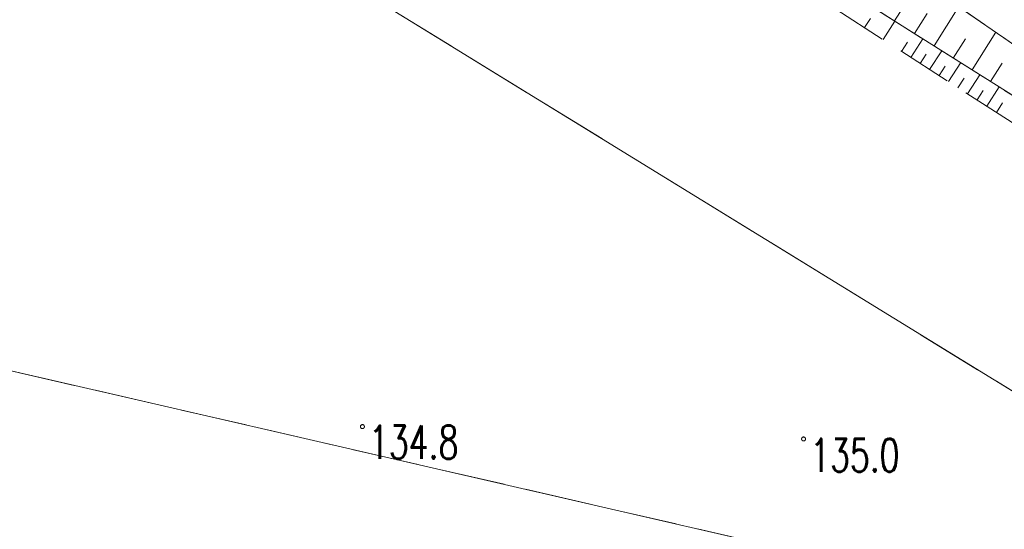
# Model space of a CAD drawing. Header units: centimetres. Extents: x -29333 to 403204, y -464147 to 16641.
# Tile 44 of 134: x 58101 to 60333, y -16790 to -15635. Entities that reach past the tile are written whole.
import ezdxf
from ezdxf.xclip import XClip

# ---------------------------------------------------------------- set-up
doc = ezdxf.new("R2010")
doc.units = ezdxf.units.CM
doc.header["$MEASUREMENT"] = 0
doc.header["$XCLIPFRAME"] = 0
for name, pattern in [('1_OTRK', [175, 125, -50]), ('1_OTRKG', [175, 125, -50]), ('1_OTWM', [100, 50, -50]), ('EGKK', [200, 150, -50])]:
    doc.linetypes.add(name, pattern=pattern)
for name, color, linetype in [('2010 Mlawa_628_1_mdcp_plus_zakres obcięta_13_Dzialki', 7, 'Continuous'), ('2010 Mlawa_628_1_mdcp_plus_zakres obcięta_13_Kontury', 7, 'Continuous'), ('2010 Mlawa_628_1_mdcp_plus_zakres obcięta_13_OTR_L_0', 7, 'Continuous'), ('2010 Mlawa_628_1_mdcp_plus_zakres obcięta_13_OTR_L_1', 7, 'Continuous'), ('2010 Mlawa_628_1_mdcp_plus_zakres obcięta_13_OTR_T_1', 7, 'Continuous'), ('2010 Mlawa_628_1_mdcp_plus_zakres obcięta_13_OTW_L_3', 7, 'Continuous'), ('MAPA MDCP', 7, 'Continuous'), ('PZT NOWE', 7, 'Continuous'), ('PZT NOWE PAB', 7, 'Continuous')]:
    doc.layers.add(name, color=color, linetype=linetype)
doc.styles.add('GENERATED_STYLE_11', font='arial.ttf')
doc.styles.add('GENERATED_STYLE_2', font='Simplex.shx')
doc.dimstyles.new('GENERATED_STYLE__2', dxfattribs={"dimtxt": 100, "dimasz": 95, "dimexe": 0.18, "dimexo": 0.0625, "dimgap": 0.09, "dimtad": 1, "dimdec": 0, "dimzin": 0, "dimdsep": 46, "dimtxsty": 'GENERATED_STYLE_11', "dimblk": 'ARROWHEAD_6', "dimblk1": 'ARROWHEAD_6', "dimblk2": 'ARROWHEAD_6', "dimcen": 0.09, "dimse1": 1, "dimse2": 1, "dimclrd": 7, "dimclre": 7, "dimclrt": 7, "dimadec": 1, "dimazin": 0, "dimtfac": 1, "dimtdec": 4, "dimtmove": 2, "dimatfit": 3, "dimfxl": 1, "dimtolj": 1, "dimtzin": 0, "dimarcsym": 0})

# ---------------------------------------------------------------- blocks, each defined once
blk = doc.blocks.new('Rysunek_4_13', base_point=(-745725621.2, -588524063.1))
at = {"layer": '2010 Mlawa_628_1_mdcp_plus_zakres obcięta_13_Dzialki', "color": 7, "linetype": 'Continuous', "lineweight": 18}
for p, q in [((56722.8, -14247.1), (60953.8, -16847.1)), ((56129.1, -15981.6), (60773.8, -17050.1))]:
    blk.add_line(p, q, dxfattribs=at)
at = {"layer": '2010 Mlawa_628_1_mdcp_plus_zakres obcięta_13_Kontury', "color": 3, "linetype": 'EGKK', "lineweight": 18}
for p, q in [((60953.8, -16847.1), (56722.8, -14247.1)), ((56129.1, -15981.6), (60773.8, -17050.1))]:
    blk.add_line(p, q, dxfattribs=at)
at = {"layer": '2010 Mlawa_628_1_mdcp_plus_zakres obcięta_13_OTR_L_0', "color": 7, "linetype": 'Continuous', "lineweight": 18}
for p, q in [((60752.8, -15969.1), (59753.8, -15275.1)), ((59686.8, -15387.1), (60734.8, -16049.1)), ((60083.9, -15637.9), (60142.5, -15545.1)), ((60129.3, -15666.5), (60157.9, -15621.1)), ((60173.7, -15694.6), (60229.8, -15605.7)), ((60259.7, -15749), (60313.5, -15663.9)), ((60217.2, -15722.1), (60244.6, -15678.6)), ((60301.4, -15775.3), (60327.7, -15733.6))]:
    blk.add_line(p, q, dxfattribs=at)
at = {"layer": '2010 Mlawa_628_1_mdcp_plus_zakres obcięta_13_OTR_L_1', "color": 7, "linetype": '1_OTRK', "lineweight": 18}
blk.add_line((60734.8, -16049.1), (59686.8, -15387.1), dxfattribs=at)
at = {"layer": '2010 Mlawa_628_1_mdcp_plus_zakres obcięta_13_OTR_L_1', "color": 7, "linetype": '1_OTRKG', "lineweight": 18}
blk.add_line((59656.8, -15422.1), (60707.8, -16098.1), dxfattribs=at)
at = {"layer": '2010 Mlawa_628_1_mdcp_plus_zakres obcięta_13_OTR_L_1', "color": 7, "linetype": 'Continuous', "lineweight": 18}
for p, q in [((60015.9, -15653), (60029.2, -15632.4)), ((60058, -15680.1), (60084.8, -15638.4)), ((60100, -15707.1), (60113.5, -15686.1)), ((60121.1, -15720.7), (60148.2, -15678.5)), ((60163.5, -15748), (60190.9, -15705.5)), ((60142.3, -15734.3), (60155.9, -15713.1)), ((60206.3, -15775.5), (60233.9, -15732.6)), ((60184.9, -15761.7), (60198.6, -15740.4)), ((60227.8, -15789.3), (60241.7, -15767.8)), ((60249.4, -15803.2), (60277.2, -15760)), ((60271.1, -15817.2), (60285.1, -15795.5)), ((60292.9, -15831.2), (60320.9, -15787.6)), ((60314.8, -15845.3), (60328.9, -15823.4))]:
    blk.add_line(p, q, dxfattribs=at)
at = {"layer": '2010 Mlawa_628_1_mdcp_plus_zakres obcięta_13_OTR_T_1', "color": 7, "linetype": 'Continuous', "lineweight": 18}
for centre in [(58877.8, -16557.1), (59877.8, -16585.1)]:
    blk.add_circle(centre, 4.5, dxfattribs=at)
at = {"layer": '2010 Mlawa_628_1_mdcp_plus_zakres obcięta_13_OTW_L_3', "color": 7, "linetype": '1_OTWM', "lineweight": 18}
blk.add_line((59753.8, -15275.1), (60752.8, -15969.1), dxfattribs=at)
at = {"layer": '2010 Mlawa_628_1_mdcp_plus_zakres obcięta_13_OTR_T_1', "color": 7, "linetype": 'Continuous', "lineweight": 18, "char_height": 75, "attachment_point": 1, "style": 'GENERATED_STYLE_2'}
for s, insert in [('\\A1;{\\W0.700000x;\\pql;\\FSimplex.shx;134.8}', (58892.7, -16554.8)), ('\\A1;{\\W0.700000x;\\pql;\\FSimplex.shx;135.0}', (59892.8, -16584.5))]:
    blk.add_mtext(s, dxfattribs=dict(at, insert=insert))
blk = doc.blocks.new('*D91')
at = {"layer": 'PZT NOWE', "color": 7, "linetype": 'Continuous', "lineweight": 13, "transparency": 16777216}
for p, q in [((58396.9, -13626.9), (58298.6, -13786.6)), ((58347.7, -13706.8), (58283.9, -13667.5)), ((58416.5, -13690.4), (58279, -13723.2)), ((61676.9, -15753.8), (58347.7, -13706.8)), ((61726, -15673.9), (61627.8, -15833.7)), ((61608.1, -15770.2), (61745.7, -15737.4)), ((61740.8, -15793.1), (61676.9, -15753.8))]:
    blk.add_line(p, q, dxfattribs=at)
at = {"layer": 'PZT NOWE', "color": 7, "lineweight": 13, "transparency": 16777216, "insert": (58867.7, -13970.7), "char_height": 100, "attachment_point": 7, "rotation": 328.4134, "style": 'GENERATED_STYLE_11'}
blk.add_mtext('\\A1;{\\pql;\\fArial|b0|i0|c0|p38;3\xa0908}', dxfattribs=at)
blk = doc.blocks.new('ARROWHEAD_6')
at = {"color": 0, "linetype": 'Continuous', "lineweight": 0}
for p, q in [((-0.5, -0.5), (0.5, 0.5)), ((0, 0), (-1, 0))]:
    blk.add_line(p, q, dxfattribs=at)

msp = doc.modelspace()

# ---------------------------------------------------------------- linework, layer by layer
at = {"layer": 'PZT NOWE PAB', "color": 1, "linetype": 'Continuous', "lineweight": 13}
msp.add_circle((66785.2, -9305.3), 7500, dxfattribs=at)

# ---------------------------------------------------------------- block references
at = {"layer": 'MAPA MDCP', "color": 151, "linetype": 'Continuous', "lineweight": 13, "true_color": 0x80c2ff}
ref = msp.add_blockref('Rysunek_4_13', (-745725621.2, -588524063.1), dxfattribs=at)
XClip(ref).set_block_clipping_path([(51157.1316538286, -19056.0251476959), (81475.159538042, -19056.0251476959), (81475.1595380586, -2291.2859517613), (80094.3925547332, -2197.1288595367), (79656.9077541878, 2708.9656158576), (81475.1595380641, 3294.6233514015), (81475.1595380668, 5995.166576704), (79391.2894918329, 5995.1665766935), (79236.5670289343, 4736.0914165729), (78168.8180721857, 4617.3317406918), (77590.5687296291, 5995.1665766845), (53235.899278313, 5995.1665765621), (53338.1891512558, 5713.3646833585), (52818.3323959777, 5714.3082139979), (52685.4063431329, 5995.1665765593), (51157.1316537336, 5995.1665765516)])

# ---------------------------------------------------------------- dimensions: what is measured, and where the dimension line sits
at = {"layer": 'PZT NOWE', "color": 7, "linetype": 'Continuous', "lineweight": 13}
dim = msp.add_linear_dim(base=(58347.7, -13706.8), p1=(61834.4, -15497.7), p2=(58505.2, -13450.7), angle=148.4134, dimstyle='GENERATED_STYLE__2', dxfattribs=at)
dim.commit()
dim.dimension.update_dxf_attribs({"geometry": '*D91', "text_midpoint": (59040.2, -14018.1), "dimtype": 160, "text_rotation": 328.4134})

doc.saveas('drawing.dxf')
